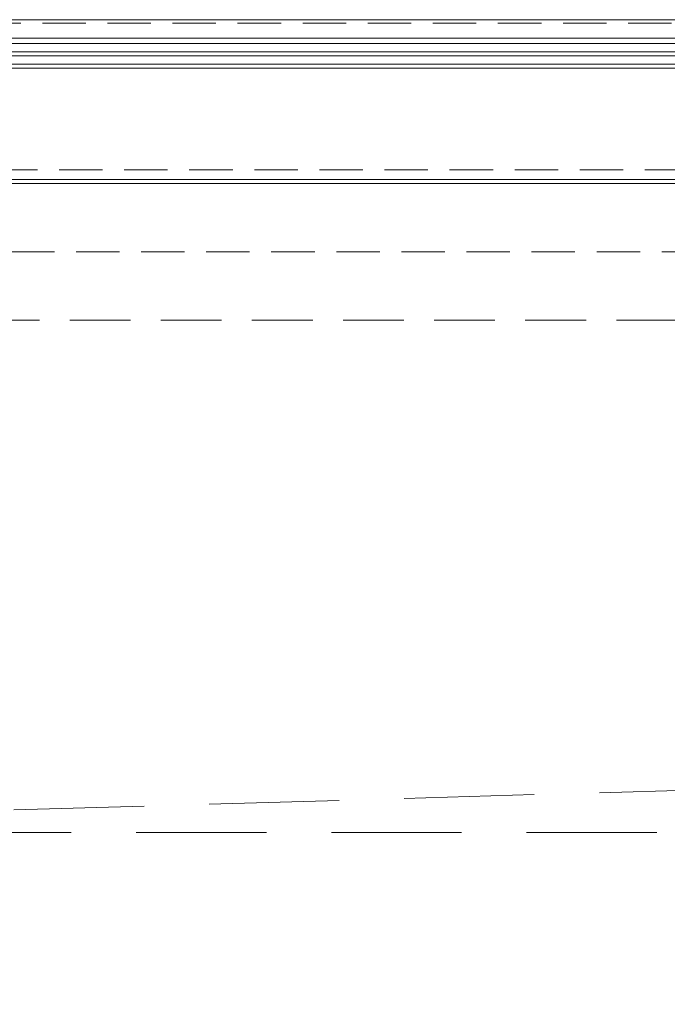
# Model space of a CAD drawing. Header units: millimetres. Extents: x 144573 to 336993, y 74252 to 247042.
# Tile 182 of 256: x 148312 to 149260, y 196854 to 198295. Entities that reach past the tile are written whole.
import ezdxf

# ---------------------------------------------------------------- set-up
doc = ezdxf.new("R2010")
doc.units = ezdxf.units.MM
doc.linetypes.add('ČÁRKOVANÁ', pattern=[19.05, 12.7, -6.35])
for name, color, linetype, lineweight in [('FASÁDA DETAILNÍ', 255, 'Continuous', 0), ('NOVA', 255, 'Continuous', 0), ('TENKA', 255, 'Continuous', 0)]:
    doc.layers.add(name, color=color, linetype=linetype, lineweight=lineweight)

msp = doc.modelspace()

# ---------------------------------------------------------------- linework, layer by layer
at = {"layer": 'FASÁDA DETAILNÍ'}
for p, q in [((146726.48, 198268.259), (150831.98, 198268.259)), ((146726.48, 198268.259), (157106.98, 198268.259)), ((150831.98, 198260.259), (146726.48, 198260.259)), ((157106.98, 198260.259), (146726.48, 198260.259)), ((146726.48, 198248.259), (150831.98, 198248.259)), ((146726.48, 198248.259), (157106.98, 198248.259)), ((150831.98, 198242.259), (146726.48, 198242.259)), ((157106.98, 198242.259), (146726.48, 198242.259)), ((146726.48, 198230.259), (158164.518, 198230.259)), ((146726.48, 198230.259), (149291.442, 198230.259)), ((158151.479, 198224.259), (146726.48, 198224.259)), ((149298.98, 198224.259), (146726.48, 198224.259)), ((150554.98, 198061.259), (147717.98, 198061.259))]:
    msp.add_line(p, q, dxfattribs=at)
for points in [[(173301.48, 174615.259), (146721.48, 174615.259), (146721.48, 198295.259), (173301.48, 198295.259)], [(173061.48, 174855.259), (146961.48, 174855.259), (146961.48, 198055.259), (173061.48, 198055.259)]]:
    msp.add_lwpolyline(points, close=True, dxfattribs=at)
at = {"layer": 'FASÁDA DETAILNÍ', "linetype": 'ČÁRKOVANÁ', "ltscale": 5}
for points in [[(173296.48, 174620.259), (146726.48, 174620.259), (146726.48, 198290.259), (173296.48, 198290.259)], [(173081.48, 174835.259), (146941.48, 174835.259), (146941.48, 198075.259), (173081.48, 198075.259)], [(172961.48, 174955.259), (147061.48, 174955.259), (147061.48, 197955.259), (172961.48, 197955.259)]]:
    msp.add_lwpolyline(points, close=True, dxfattribs=at)
at = {"layer": 'NOVA', "linetype": 'ČÁRKOVANÁ', "ltscale": 15}
msp.add_line((147161.48, 197105.259), (172861.48, 197855.259), dxfattribs=at)
msp.add_lwpolyline([(154211.48, 175805.259), (147911.48, 175805.259), (147911.48, 197105.259), (154211.48, 197105.259)], dxfattribs=at)
at = {"layer": 'TENKA', "linetype": 'ČÁRKOVANÁ', "ltscale": 7}
msp.add_lwpolyline([(147718.98, 197855.259), (172861.48, 197855.259), (172861.48, 175055.259), (147718.98, 175055.259)], close=True, dxfattribs=at)

doc.saveas('drawing.dxf')
